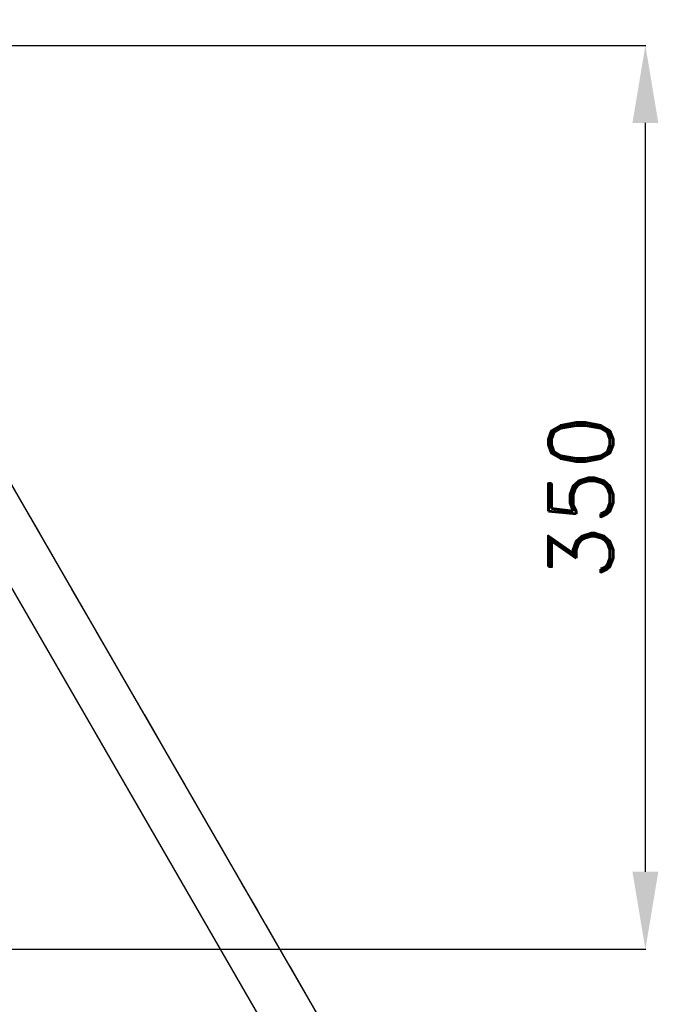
# Model space of a CAD drawing. Header units: millimetres. Extents: x -29 to 951, y -155 to 840.
# Tile 5 of 6: x 704 to 951, y 94 to 475. Entities that reach past the tile are written whole.
import ezdxf

# ---------------------------------------------------------------- set-up
doc = ezdxf.new("R2010")
doc.units = ezdxf.units.MM
doc.header["$LTSCALE"] = 5
doc.linetypes.add('ČÁRKOVANÁX2', pattern=[1.5, 1, -0.5])
doc.layers.add('Kóty', color=2, linetype='Continuous')
doc.layers.add('Značka', color=7, linetype='Continuous')
doc.styles.get("Standard").update_dxf_attribs({"font": 'romand.shx', "height": 25})
doc.dimstyles.get("Standard").update_dxf_attribs({"dimtxt": 25, "dimasz": 30, "dimexe": 0.18, "dimexo": 0.0625, "dimgap": 12.5, "dimtad": 1, "dimdec": 0, "dimzin": 0, "dimdsep": 46, "dimtxsty": 'Standard', "dimcen": 0.09, "dimadec": 0, "dimazin": 0, "dimtfac": 1, "dimtdec": 0, "dimtofl": 0, "dimtmove": 0, "dimatfit": 3, "dimfxl": 1, "dimtolj": 1, "dimtzin": 0, "dimarcsym": 0})

# ---------------------------------------------------------------- blocks, each defined once
blk = doc.blocks.new('*D1')
at = {"layer": 'Defpoints', "color": 0, "transparency": 16777216}
for p in [(430.45, 465), (945.72, 465), (671.53, 115)]:
    blk.add_point(p, dxfattribs=at)
at = {"layer": 'Kóty', "color": 0, "lineweight": -2, "transparency": 16777216}
for p, q in [((430.52, 465), (945.9, 465)), ((945.72, 145), (945.72, 435)), ((671.59, 115), (945.9, 115))]:
    blk.add_line(p, q, dxfattribs=at)
at = {"layer": 'Kóty', "color": 0, "transparency": 16777216}
for points in [[(940.72, 435), (950.72, 435), (945.72, 465)], [(940.72, 145), (950.72, 145), (945.72, 115)]]:
    blk.add_solid(points, dxfattribs=at)
at = {"layer": 'Kóty', "color": 0, "transparency": 16777216, "insert": (920.72, 290), "char_height": 25, "attachment_point": 5, "rotation": 90}
blk.add_mtext('\\A1;350', dxfattribs=at)

msp = doc.modelspace()

# ---------------------------------------------------------------- linework, layer by layer
at = {"layer": 'Značka', "color": 6, "linetype": 'ČÁRKOVANÁX2', "ltscale": 2.5}
msp.add_lwpolyline([(870.72, 0.06), (420.72, 779.48), (-29.28, 0.06)], close=True, dxfattribs=at)
at = {"layer": 'Značka', "color": 5}
msp.add_lwpolyline([(836.08, 60), (455.36, 719.42)], dxfattribs=at)
at = {"layer": 'Značka', "color": 1}
msp.add_lwpolyline([(438.04, 709.42), (818.76, 50), (819.24, 49.07), (819.71, 48.13, -0.055637), (821.02, 44.18, -0.055928), (821.43, 40, -0.069571), (820.79, 34.81, -0.069825), (818.76, 30, -0.069532), (815.6, 25.84, -0.067733), (811.43, 22.68, -0.055923), (807.61, 20.93, -0.061121), (803.53, 20.11, -0.012253), (802.48, 20.04, -0.004086), (801.43, 20)], format="xyb", dxfattribs=at)

# ---------------------------------------------------------------- dimensions: what is measured, and where the dimension line sits
at = {"layer": 'Kóty'}
dim = msp.add_linear_dim(base=(945.72, 465), p1=(671.53, 115), p2=(430.45, 465), angle=90, dimstyle='Standard', dxfattribs=at)
dim.commit()
dim.dimension.update_dxf_attribs({"geometry": '*D1', "text_midpoint": (920.72, 290)})

doc.saveas('drawing.dxf')
